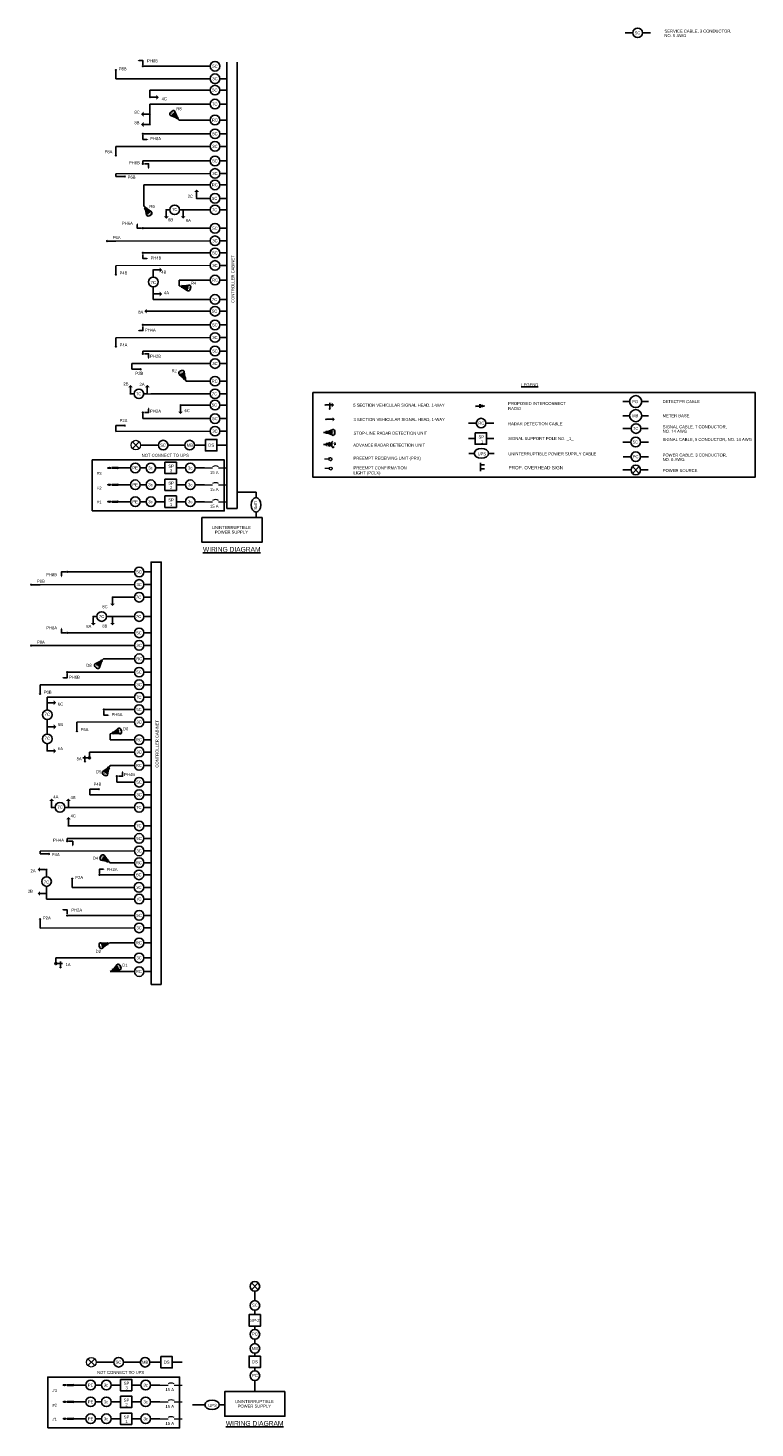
# Model space of a CAD drawing. Header units: feet. Extents: x -492 to 1495683, y -198 to 337262.
# Tile 22 of 38: x 125 to 156, y -198 to -140. Entities that reach past the tile are written whole.
import ezdxf
from ezdxf.enums import TextEntityAlignment as Align

# ---------------------------------------------------------------- set-up
doc = ezdxf.new("R2010")
doc.units = ezdxf.units.FT
doc.header["$MEASUREMENT"] = 0
doc.linetypes.add('OhDOT_USTN2', pattern=[0.11, 0.069, -0.041])
for name, color, linetype in [('BORDER', 7, 'Continuous'), ('LT_P_Luminaires', 2, 'Continuous'), ('SG_P_Detection', 24, 'Continuous'), ('SG_P_Heads', 2, 'Continuous'), ('SG_P_Interconnect_Cable', 7, 'interconnectpr'), ('SG_P_Text', 7, 'Continuous'), ('SG_X_Detection', 24, 'OhDOT_USTN2'), ('SH_Data', 7, 'Continuous'), ('ST_Details', 4, 'Continuous'), ('TEXT-DED', 10, 'Continuous')]:
    doc.layers.add(name, color=color, linetype=linetype)
doc.layers.add('SG_P_Heads (Construction)', color=2, linetype='Continuous', lineweight=13)
doc.styles.add('Slanted', font='font31.shx', dxfattribs={"height": 0.14})
doc.styles.add('Slanted-Normal', font='font31.shx', dxfattribs={"height": 0.14})
doc.styles.add('Slanted-Normal LS 0.50', font='ISO_FONTRIGHT.shx', dxfattribs={"height": 0.14})
doc.linetypes.add('interconnectpr', pattern='A,1.95,-0.05,["TR",Slanted,S=1,R=0,X=0,Y=-0.06],-0.25,1.95', length=4.2)

# ---------------------------------------------------------------- blocks, each defined once
blk = doc.blocks.new('SHSWP')
at = {"layer": 'ST_Details'}
h = blk.add_hatch(color=1, dxfattribs=at)
edge = h.paths.add_edge_path()
edge.add_arc((0, 0), 0.04, 0, 360)
at = {"layer": 'ST_Details', "color": 1}
blk.add_line((0.04, 0), (0.27, 0), dxfattribs=at)
at = {"layer": 'ST_Details', "color": 1, "extrusion": (0, 0, -1)}
blk.add_solid([(-0.27, 0.1), (-0.37, 0), (-0.27, -0.1)], dxfattribs=at)
blk = doc.blocks.new('SG_DET_SB_RADARP')
at = {"layer": 'SG_P_Detection'}
h = blk.add_hatch(color=256, dxfattribs=at)
edge = h.paths.add_edge_path()
edge.add_line((0.243, 0.12), (0.037, 0.037))
edge.add_line((0.037, 0.037), (0.037, -0.038))
edge.add_line((0.037, -0.038), (0.243, -0.12))
edge.add_ellipse((0.262, 0), major_axis=(0, -0.124), ratio=0.621318, start_angle=194.0157, end_angle=345.96516, ccw=False)
for p, q in [((-0.144, 0), (-0.038, 0)), ((0.037, 0.037), (0.243, 0.12)), ((0.037, -0.038), (0.243, -0.12))]:
    blk.add_line(p, q, dxfattribs=at)
at = {"layer": 'SG_P_Detection', "flags": 128}
blk.add_lwpolyline([(-0.038, 0.037), (-0.038, -0.038), (0.037, -0.038), (0.037, 0.037), (-0.038, 0.037)], close=True, dxfattribs=at)
at = {"layer": 'SG_P_Detection'}
blk.add_ellipse((0.262, 0), major_axis=(0, -0.124), ratio=0.621318, dxfattribs=at)
at = {"layer": 'SG_P_Detection', "extrusion": (0, 0, -1)}
blk.add_solid([(0.037, 0.037), (0.037, -0.038), (-0.038, 0.037), (-0.038, -0.038)], dxfattribs=at)
at = {"layer": 'SG_P_Detection', "insert": (0.257, -0.023), "char_height": 0.14, "attachment_point": 5, "line_spacing_factor": 0.6, "style": 'Slanted-Normal LS 0.50'}
blk.add_mtext('\\FISO_FONTLEFT;S', dxfattribs=at)
blk = doc.blocks.new('*U1088')
at = {"layer": 'SG_P_Text'}
for p, q in [((-0.141, 0.141), (0.141, -0.141)), ((-0.141, -0.141), (0.141, 0.141))]:
    blk.add_line(p, q, dxfattribs=at)
at = {"layer": 'SG_P_Text', "color": 7, "linetype": 'Continuous', "lineweight": 13}
blk.add_circle((0, 0), 0.2, dxfattribs=at)
blk = doc.blocks.new('CSMP')
at = {"layer": 'LT_P_Luminaires', "linetype": 'Continuous', "lineweight": 0}
h = blk.add_hatch(color=1, dxfattribs=at)
edge = h.paths.add_edge_path()
edge.add_arc((0, 0), 0.055, 0, 360)
at = {"layer": 'LT_P_Luminaires', "lineweight": 35}
h = blk.add_hatch(color=1, dxfattribs=at)
edge = h.paths.add_edge_path()
edge.add_ellipse((0.35, 0), major_axis=(0.1, 0), ratio=0.5, start_angle=0, end_angle=360)
at = {"layer": 'LT_P_Luminaires', "color": 1, "lineweight": 35}
blk.add_line((0, 0), (0.25, 0), dxfattribs=at)
blk = doc.blocks.new('PED1P')
at = {"layer": 'SG_P_Heads (Construction)', "color": 2, "linetype": 'Continuous', "lineweight": 30}
blk.add_point((0, 0), dxfattribs=at)
at = {"layer": 'ST_Details', "color": 1, "flags": 128}
blk.add_lwpolyline([(0.06, 0), (0.235, 0), (0.235, -0.15)], dxfattribs=at)
at = {"layer": 'ST_Details', "color": 1, "extrusion": (0, 0, -1)}
blk.add_solid([(-0.27, -0.15), (-0.2, -0.15), (-0.235, -0.22)], dxfattribs=at)
blk = doc.blocks.new('PEDPBP')
at = {"layer": 'ST_Details'}
blk.add_hatch(color=1, dxfattribs=at).paths.add_polyline_path([(0.18, 0.028), (0.18, -0.028, 0.999997)])
at = {"layer": 'ST_Details', "color": 1}
blk.add_line((0, 0), (0.18, 0), dxfattribs=at)
blk = doc.blocks.new('*U1092')
at = {"layer": 'SG_P_Text'}
for p, q in [((-0.141, 0.141), (0.141, -0.141)), ((-0.141, -0.141), (0.141, 0.141))]:
    blk.add_line(p, q, dxfattribs=at)
at = {"layer": 'SG_P_Text', "color": 7, "linetype": 'Continuous', "lineweight": 13}
blk.add_circle((0, 0), 0.2, dxfattribs=at)
blk = doc.blocks.new('SHSW5P')
at = {"layer": 'ST_Details'}
h = blk.add_hatch(color=1, dxfattribs=at)
edge = h.paths.add_edge_path()
edge.add_arc((0, 0), 0.04, 0, 360)
at = {"layer": 'ST_Details', "color": 1}
for p, q in [((0.04, 0), (0.27, 0)), ((0.189, 0.086), (0.189, -0.149))]:
    blk.add_line(p, q, dxfattribs=at)
at = {"layer": 'ST_Details', "color": 1, "extrusion": (0, 0, -1)}
for points in [[(-0.27, 0.1), (-0.37, 0), (-0.27, -0.1)], [(-0.255, -0.149), (-0.188, -0.216), (-0.121, -0.149)]]:
    blk.add_solid(points, dxfattribs=at)
blk = doc.blocks.new('ADVANCED DETECTION')
at = {"layer": 'SG_X_Detection'}
h = blk.add_hatch(color=256, dxfattribs=at)
edge = h.paths.add_edge_path()
edge.add_line((2.03, 4.42), (1.12, 1.92))
edge.add_line((1.12, 1.92), (1.79, 1.31))
edge.add_line((1.79, 1.31), (4.18, 2.48))
edge.add_ellipse((3.26, 3.62), major_axis=(1.11, -1), ratio=0.621318, start_angle=194.0157, end_angle=345.96516, ccw=False)
for p, q in [((0, 0), (0.85, 0.95)), ((1.12, 1.92), (2.03, 4.42)), ((1.79, 1.31), (4.18, 2.48))]:
    blk.add_line(p, q, dxfattribs=at)
at = {"layer": 'SG_X_Detection', "flags": 128}
blk.add_lwpolyline([(0.52, 1.25), (1.19, 0.65), (1.79, 1.31), (1.12, 1.92), (0.52, 1.25)], close=True, dxfattribs=at)
at = {"layer": 'SG_X_Detection'}
blk.add_ellipse((3.26, 3.62), major_axis=(1.11, -1), ratio=0.621318, dxfattribs=at)
at = {"layer": 'SG_X_Detection', "extrusion": (0, 0, -1)}
blk.add_solid([(-0.52, 1.25), (-1.19, 0.65), (-1.12, 1.92), (-1.79, 1.31)], dxfattribs=at)
at = {"layer": 'SG_X_Detection', "insert": (3.42, 3.38), "char_height": 1.68, "attachment_point": 5, "rotation": 48.02848, "line_spacing_factor": 0.6, "style": 'Slanted-Normal LS 0.50'}
blk.add_mtext('{\\Fiso_fontleft|c0;D}', dxfattribs=at)
blk = doc.blocks.new('*U1097')
at = {"layer": 'SG_P_Heads (Construction)', "flags": 128}
for points in [[(1.5, 0.01), (0, 0)], [(1.64, 0.36), (1.5, 0.5)], [(2, 0.51), (2, 0.71)], [(2.35, 0.36), (2.49, 0.51)], [(2.5, 0.01), (2.7, 0.01)], [(1.65, -0.35), (1.51, -0.49)], [(2, -0.49), (2, -0.69)], [(2.36, -0.34), (2.5, -0.48)]]:
    blk.add_lwpolyline(points, dxfattribs=at)
at = {"layer": 'SG_P_Heads (Construction)'}
blk.add_circle((2, 0.01), 0.5, dxfattribs=at)
blk = doc.blocks.new('SG_SSRADIO_P')
at = {"layer": 'SG_P_Interconnect_Cable', "linetype": 'Continuous', "lineweight": 30}
for p, q in [((0, 0), (0.35, 0)), ((0.19, -0.075), (0.19, 0.075)), ((0.27, -0.045), (0.27, 0.045)), ((0.35, 0.02), (0.35, -0.02))]:
    blk.add_line(p, q, dxfattribs=at)

msp = doc.modelspace()

# ---------------------------------------------------------------- hatches: boundary and pattern name
at = {"layer": 'ST_Details'}
h = msp.add_hatch(color=1, dxfattribs=at)
edge = h.paths.add_edge_path()
edge.add_line((129.171, -168.84883), (128.99743, -168.98694))
edge.add_line((128.99743, -168.98694), (129.01892, -169.05879))
edge.add_line((129.01892, -169.05879), (129.23976, -169.07926))
edge.add_ellipse((129.22326, -168.95871), major_axis=(0.03545, -0.11875), ratio=0.62131844, start_angle=194.0156981, end_angle=345.965162, ccw=False)
h = msp.add_hatch(color=1, dxfattribs=at)
edge = h.paths.add_edge_path()
edge.add_arc((127.96978, -170.06988), 0.04, 180, 540, ccw=False)
h = msp.add_hatch(color=1, dxfattribs=at)
edge = h.paths.add_edge_path()
edge.add_line((128.49973, -177.98489), (128.6733, -177.84678))
edge.add_line((128.6733, -177.84678), (128.65181, -177.77493))
edge.add_line((128.65181, -177.77493), (128.43097, -177.75446))
edge.add_ellipse((128.44747, -177.87501), major_axis=(-0.03545, 0.11875), ratio=0.62131844, start_angle=194.0156981, end_angle=345.965162, ccw=False)
h = msp.add_hatch(color=1, dxfattribs=at)
edge = h.paths.add_edge_path()
edge.add_arc((126.57625, -178.61763), 0.04, 0, 360)

# ---------------------------------------------------------------- linework, layer by layer
at = {"layer": 'SG_P_Heads (Construction)', "flags": 128}
msp.add_lwpolyline([(137.93657, -158.06122), (137.74908, -158.06208)], dxfattribs=at)
at = {"layer": 'SG_P_Heads (Construction)'}
msp.add_circle((137.99907, -158.06093), 0.0625, dxfattribs=at)
at = {"layer": 'SH_Data', "color": 3}
for p, q in [((133.67939, -141.17957), (133.67939, -159.72532)), ((134.10451, -159.72532), (134.10451, -141.17957)), ((133.67939, -159.72532), (134.10451, -159.72532)), ((130.52879, -179.48428), (130.9539, -179.48428))]:
    msp.add_line(p, q, dxfattribs=at)
at = {"layer": 'SH_Data', "lineweight": 13}
for p, q in [((132.98597, -149.62444), (129.06766, -149.63414)), ((130.37365, -154.95574), (130.52365, -154.95574)), ((132.74556, -158.03468), (133.08748, -158.03468)), ((133.33748, -158.03468), (133.67939, -158.03468)), ((132.74556, -158.73256), (133.08748, -158.73256)), ((133.33748, -158.73256), (133.67939, -158.73256)), ((132.74556, -159.43542), (133.08748, -159.43542)), ((133.33748, -159.43542), (133.67939, -159.43542)), ((129.83537, -168.58829), (127.44898, -168.59799)), ((130.89352, -196.12351), (131.23544, -196.12351)), ((131.48544, -196.12351), (131.82736, -196.12351)), ((130.89352, -196.82139), (131.23544, -196.82139)), ((131.48544, -196.82139), (131.82736, -196.82139)), ((130.89352, -197.52425), (131.23544, -197.52425)), ((131.48544, -197.52425), (131.82736, -197.52425))]:
    msp.add_line(p, q, dxfattribs=at)
at = {"layer": 'SH_Data', "color": 3, "flags": 128}
msp.add_lwpolyline([(137.2593, -154.89426), (155.63085, -154.89426), (155.63085, -158.42042), (137.2593, -158.42042)], close=True, dxfattribs=at)
at = {"layer": 'SH_Data', "lineweight": 13, "flags": 128}
for points in [[(133.33748, -157.98468, 0.27689648), (133.08748, -157.98468)], [(133.33748, -158.68256, 0.27689648), (133.08748, -158.68256)], [(133.33748, -159.38542, 0.27689648), (133.08748, -159.38542)], [(131.48544, -196.07351, 0.27689648), (131.23544, -196.07351)], [(131.48544, -196.77139, 0.27689648), (131.23544, -196.77139)], [(131.48544, -197.47425, 0.27689648), (131.23544, -197.47425)]]:
    msp.add_lwpolyline(points, format="xyb", dxfattribs=at)
at = {"layer": 'SH_Data', "color": 3}
msp.add_lwpolyline([(130.9539, -179.48428), (130.9539, -161.94246), (130.52879, -161.94246), (130.52879, -179.48428)], dxfattribs=at)
at = {"layer": 'ST_Details'}
for p, q in [((150.55441, -139.96196), (150.22734, -139.96196)), ((151.28148, -139.96196), (150.95441, -139.96196)), ((132.98597, -141.86982), (129.06766, -141.87952)), ((132.98597, -141.35028), (130.19294, -141.35028)), ((132.98597, -142.34139), (130.48597, -142.34139)), ((130.48597, -142.64139), (130.48597, -142.34139)), ((133.67939, -142.34139), (133.38597, -142.34139)), ((130.48597, -143.34139), (130.48597, -142.92149)), ((132.98597, -142.92149), (130.48597, -142.92149)), ((133.67939, -142.92149), (133.38597, -142.92149)), ((130.48597, -143.769), (130.48597, -143.34139)), ((132.98597, -143.58359), (131.70177, -143.58359)), ((133.67939, -143.58359), (133.38597, -143.58359)), ((132.98597, -144.1574), (130.19294, -144.1574)), ((132.98597, -144.67693), (129.06766, -144.68663)), ((132.98597, -145.28385), (130.19294, -145.28385)), ((132.98597, -145.80339), (129.06766, -145.81309)), ((132.98597, -146.27911), (130.23597, -146.27911)), ((130.23597, -146.27911), (130.23597, -147.14163)), ((133.67939, -146.27911), (133.38597, -146.27911)), ((132.98597, -146.83698), (132.42445, -146.83698)), ((133.67939, -146.83698), (133.38597, -146.83698)), ((131.31293, -147.31397), (131.16293, -147.31397)), ((131.71293, -147.31397), (131.86293, -147.31397)), ((132.98597, -147.31397), (131.86293, -147.31397)), ((133.67939, -147.31397), (133.38597, -147.31397)), ((132.98597, -148.08099), (130.19294, -148.08099)), ((132.98597, -148.60052), (129.06766, -148.61022)), ((132.98597, -149.1049), (130.19294, -149.1049)), ((130.62322, -150.50916), (130.62322, -150.80916)), ((132.98597, -150.23129), (131.70177, -150.23129)), ((133.67939, -150.23129), (133.38597, -150.23129)), ((132.98597, -151.03496), (130.62322, -151.03496)), ((133.67939, -151.03496), (133.38597, -151.03496)), ((132.98597, -151.52364), (130.62322, -151.52364)), ((133.67939, -151.52364), (133.38597, -151.52364)), ((132.98597, -152.09669), (130.19294, -152.09669)), ((132.98597, -152.61623), (129.06766, -152.62593)), ((132.98597, -153.17926), (130.19294, -153.17926)), ((132.98597, -153.69879), (129.72686, -153.69879)), ((132.98597, -154.42928), (131.98597, -154.42928)), ((133.67939, -154.42928), (133.38597, -154.42928)), ((129.82365, -154.95574), (129.67365, -154.95574)), ((130.22365, -154.95574), (130.37365, -154.95574)), ((132.98597, -154.95574), (130.52365, -154.95574)), ((133.67939, -154.95574), (133.38597, -154.95574)), ((132.98597, -155.421), (131.75481, -155.421)), ((133.67939, -155.421), (133.38597, -155.421)), ((150.4209, -155.28025), (150.14383, -155.28025)), ((151.19797, -155.28025), (150.9209, -155.28025)), ((132.98597, -155.98697), (130.19294, -155.98697)), ((144.04689, -156.17307), (143.71981, -156.17307)), ((144.77396, -156.17307), (144.44689, -156.17307)), ((150.48195, -156.39696), (150.13614, -156.39696)), ((150.4209, -155.86312), (150.14383, -155.86312)), ((151.19029, -156.39696), (150.88195, -156.39696)), ((151.19797, -155.86312), (150.9209, -155.86312)), ((132.98597, -156.5065), (129.06766, -156.51621)), ((143.99921, -156.81258), (143.7255, -156.81258)), ((144.77965, -156.81258), (144.47287, -156.81258)), ((150.4709, -156.95946), (150.14383, -156.95946)), ((151.19797, -156.95946), (150.8709, -156.95946)), ((130.09786, -157.08684), (130.83469, -157.0869)), ((131.23469, -157.0869), (131.93469, -157.0869)), ((143.95754, -157.42783), (143.73046, -157.42783)), ((144.78461, -157.42783), (144.55754, -157.42783)), ((150.47562, -157.56842), (150.14855, -157.56842)), ((151.20269, -157.56842), (150.87562, -157.56842)), ((130.07243, -158.03475), (130.32243, -158.03475)), ((150.47719, -158.11842), (150.13138, -158.11842)), ((150.53577, -157.977), (150.81861, -158.25984)), ((150.53577, -158.25984), (150.81861, -157.977)), ((151.18552, -158.11842), (150.87719, -158.11842)), ((130.07243, -158.73263), (130.32243, -158.73263)), ((130.07243, -159.43549), (130.32243, -159.43549)), ((129.83537, -162.35407), (127.04233, -162.35407)), ((129.83537, -162.8736), (125.91706, -162.88331)), ((129.83537, -163.40321), (128.92787, -163.40321)), ((130.52879, -163.40321), (130.23537, -163.40321)), ((128.27787, -164.20507), (128.12787, -164.20507)), ((129.83537, -164.20507), (128.67787, -164.20507)), ((130.52879, -164.20507), (130.23537, -164.20507)), ((129.83537, -164.88318), (127.04233, -164.88318)), ((129.83537, -165.40271), (125.91706, -165.41241)), ((129.83537, -165.95869), (128.55117, -165.95869)), ((130.52879, -165.95869), (130.23537, -165.95869)), ((129.83537, -166.51632), (127.04233, -166.51632)), ((129.83537, -167.03585), (125.91706, -167.04556)), ((129.83537, -167.56042), (126.21785, -167.56042)), ((126.21785, -168.08622), (126.21785, -167.78622)), ((130.52879, -167.56042), (130.23537, -167.56042)), ((129.83537, -168.06876), (128.57425, -168.06876)), ((126.21785, -169.08622), (126.21785, -168.78622)), ((129.83537, -169.32399), (128.83537, -169.32399)), ((130.52879, -169.32399), (130.23537, -169.32399)), ((129.83537, -169.83409), (127.96978, -169.83409)), ((129.83537, -170.3872), (128.83537, -170.3872)), ((130.52879, -170.3872), (130.23537, -170.3872)), ((129.83537, -171.08667), (129.11197, -171.08667)), ((129.83537, -171.6062), (127.9867, -171.61078)), ((126.54322, -172.13212), (126.39322, -172.13212)), ((126.94322, -172.13212), (127.09322, -172.13212)), ((129.83537, -172.13212), (127.09322, -172.13212)), ((130.52879, -172.13212), (130.23537, -172.13212)), ((129.83537, -172.9006), (127.09322, -172.9006)), ((130.52879, -172.9006), (130.23537, -172.9006)), ((129.83537, -173.42044), (127.04233, -173.42044)), ((129.83537, -173.93998), (125.91706, -173.94968)), ((129.83537, -174.42973), (128.83537, -174.42973)), ((130.52879, -174.42973), (130.23537, -174.42973)), ((129.82553, -174.93441), (128.38304, -174.93441)), ((126.18638, -175.41152), (126.18638, -175.71152)), ((129.82553, -175.45394), (127.25777, -175.46365)), ((129.83537, -175.93732), (126.18638, -175.93732)), ((130.52879, -175.93732), (130.23537, -175.93732)), ((129.83537, -176.61632), (127.04233, -176.61632)), ((129.83537, -177.13586), (125.91706, -177.14556)), ((129.83537, -177.75904), (128.83537, -177.75904)), ((130.52879, -177.75904), (130.23537, -177.75904)), ((129.83537, -178.38184), (126.57625, -178.38184)), ((129.83537, -178.95187), (128.83537, -178.95187)), ((130.52879, -178.95187), (130.23537, -178.95187)), ((134.98579, -191.88279), (134.70294, -192.16563)), ((134.70294, -191.88279), (134.98579, -192.16563)), ((134.84436, -192.22421), (134.84433, -192.61866)), ((134.8443, -193.01866), (134.8443, -193.19948)), ((134.8443, -193.67315), (134.8443, -193.81465)), ((134.8443, -194.21465), (134.8443, -194.39548)), ((128.24582, -195.17567), (128.98266, -195.17573)), ((129.38266, -195.17573), (130.08266, -195.17573)), ((134.8443, -195.39178), (134.8443, -195.53328)), ((128.2204, -196.12359), (128.4704, -196.12359)), ((128.2204, -196.82146), (128.4704, -196.82146)), ((132.7669, -196.94524), (132.53983, -196.94524)), ((133.59398, -196.94524), (133.3669, -196.94524)), ((128.2204, -197.52432), (128.4704, -197.52432))]:
    msp.add_line(p, q, dxfattribs=at)
at = {"layer": 'ST_Details', "color": 1}
for p, q in [((128.83537, -169.07468), (128.93662, -169.0444)), ((128.99751, -168.9872), (129.17045, -168.84958)), ((129.01892, -169.05879), (129.23897, -169.07918)), ((127.92978, -170.06988), (127.69978, -170.06988)), ((127.78053, -169.98404), (127.78053, -170.21904)), ((128.65181, -177.77493), (128.43176, -177.75454)), ((128.67322, -177.84653), (128.50028, -177.98414)), ((128.83537, -177.75904), (128.73411, -177.78932)), ((126.61625, -178.61763), (126.84625, -178.61763)), ((126.7655, -178.5318), (126.7655, -178.7668))]:
    msp.add_line(p, q, dxfattribs=at)
at = {"layer": 'ST_Details', "flags": 128}
for points in [[(133.38597, -141.86982), (133.67939, -141.86982)], [(133.38597, -144.1574), (133.67939, -144.1574)], [(133.38597, -144.67693), (133.67939, -144.67693)], [(130.19294, -145.28385), (130.19294, -145.40213)], [(133.38597, -145.28385), (133.67939, -145.28385)], [(129.06766, -145.81309), (129.06766, -145.9293)], [(133.38597, -145.80339), (133.67939, -145.80339)], [(133.38597, -148.08099), (133.67939, -148.08099)], [(133.38597, -148.60052), (133.67939, -148.60052)], [(133.38597, -149.1049), (133.67939, -149.1049)], [(130.62322, -149.80916), (130.62322, -150.10916)], [(133.38597, -149.62444), (133.67939, -149.62444)], [(131.70177, -150.23129), (131.70177, -150.47122)], [(130.62322, -150.80916), (130.62322, -151.03496)], [(133.38597, -152.09669), (133.67939, -152.09669)], [(133.38597, -152.61623), (133.67939, -152.61623)], [(130.19294, -153.29414), (130.19294, -153.17926)], [(133.38597, -153.17926), (133.67939, -153.17926)], [(129.72686, -153.69879), (129.72686, -153.93794)], [(133.38597, -153.69879), (133.67939, -153.69879)], [(130.19294, -155.73767), (130.19294, -155.98697)], [(129.06766, -156.27705), (129.06766, -156.51621)], [(133.38597, -155.98697), (133.67939, -155.98697)], [(133.38597, -156.5065), (133.67939, -156.5065)], [(132.79177, -157.08689), (132.33469, -157.08689)], [(133.26543, -157.08689), (133.67939, -157.08689)], [(129.14478, -158.03475), (129.67243, -158.03475)], [(132.3592, -158.03468), (132.74556, -158.03468)], [(129.14478, -158.73263), (129.67243, -158.73263)], [(132.3592, -158.73256), (132.74556, -158.73256)], [(134.89253, -159.03852), (134.10451, -159.03852)], [(134.89253, -159.03852), (134.89253, -159.26787)], [(129.14478, -159.43549), (129.67243, -159.43549)], [(132.3592, -159.43542), (132.74556, -159.43542)], [(134.89253, -159.86787), (134.89253, -160.09266)], [(130.23537, -162.35407), (130.52879, -162.35407)], [(130.23537, -162.8736), (130.52879, -162.8736)], [(130.23537, -164.88318), (130.52879, -164.88318)], [(130.23537, -165.40271), (130.52879, -165.40271)], [(130.23537, -166.51632), (130.52879, -166.51632)], [(130.23537, -167.03585), (130.52879, -167.03585)], [(126.21785, -167.78622), (126.21785, -167.56042)], [(126.21785, -168.78622), (126.21785, -168.48622)], [(130.23537, -168.06876), (130.52879, -168.06876)], [(130.23537, -168.58829), (130.52879, -168.58829)], [(128.83537, -169.07468), (128.83537, -169.32399)], [(126.21785, -169.78622), (126.21785, -169.48622)], [(127.96978, -169.83409), (127.96978, -170.06988)], [(130.23537, -169.83409), (130.52879, -169.83409)], [(129.11197, -170.83736), (129.11197, -171.08667)], [(127.9867, -171.37675), (127.9867, -171.6159)], [(130.23537, -171.08667), (130.52879, -171.08667)], [(130.23537, -171.6062), (130.52879, -171.6062)], [(127.04233, -173.42044), (127.04233, -173.53872)], [(130.23537, -173.42044), (130.52879, -173.42044)], [(125.91706, -173.94968), (125.91706, -174.06589)], [(130.23537, -173.93998), (130.52879, -173.93998)], [(126.18638, -174.71152), (126.18638, -175.01152)], [(130.22553, -174.93441), (130.51895, -174.93441)], [(130.22553, -175.45394), (130.51895, -175.45394)], [(126.18638, -175.71152), (126.18638, -175.93732)], [(130.23537, -176.61632), (130.52879, -176.61632)], [(130.23537, -177.13586), (130.52879, -177.13586)], [(126.57625, -178.38184), (126.57625, -178.61763)], [(130.23537, -178.38184), (130.52879, -178.38184)], [(130.93973, -195.17572), (130.48266, -195.17572)], [(131.41339, -195.17572), (131.82736, -195.17572)], [(134.84431, -194.91812), (134.84431, -194.80343)], [(134.8443, -195.93328), (134.84431, -196.3941)], [(127.29275, -196.12359), (127.8204, -196.12359)], [(130.50716, -196.12351), (130.89352, -196.12351)], [(127.29275, -196.82146), (127.8204, -196.82146)], [(130.50716, -196.82139), (130.89352, -196.82139)], [(132.53983, -196.94524), (132.25247, -196.94524)], [(127.29275, -197.52432), (127.8204, -197.52432)], [(130.50716, -197.52425), (130.89352, -197.52425)]]:
    msp.add_lwpolyline(points, dxfattribs=at)
for points in [[(132.79177, -156.85006), (133.26543, -156.85006), (133.26543, -157.32372), (132.79177, -157.32372), (132.79177, -156.85006)], [(143.99921, -156.57574), (144.47287, -156.57574), (144.47287, -157.04941), (143.99921, -157.04941), (143.99921, -156.57574)], [(131.10879, -157.79785), (131.58246, -157.79785), (131.58246, -158.27151), (131.10879, -158.27151), (131.10879, -157.79785)], [(131.10879, -158.49572), (131.58246, -158.49572), (131.58246, -158.96939), (131.10879, -158.96939), (131.10879, -158.49572)], [(131.10879, -159.19858), (131.58246, -159.19858), (131.58246, -159.67225), (131.10879, -159.67225), (131.10879, -159.19858)], [(135.14195, -160.09266), (135.14195, -161.11847), (132.64195, -161.11847), (132.64195, -160.09266), (135.14195, -160.09266)], [(135.08114, -193.19948), (135.08114, -193.67315), (134.60748, -193.67315), (134.60748, -193.19948), (135.08114, -193.19948)], [(130.93973, -194.93889), (131.41339, -194.93889), (131.41339, -195.41256), (130.93973, -195.41256), (130.93973, -194.93889)], [(135.08114, -194.91812), (135.08114, -195.39178), (134.60748, -195.39178), (134.60748, -194.91812), (135.08114, -194.91812)], [(129.25676, -195.88668), (129.73042, -195.88668), (129.73042, -196.36035), (129.25676, -196.36035), (129.25676, -195.88668)], [(136.09431, -196.3941), (136.09431, -197.41991), (133.59431, -197.41991), (133.59431, -196.3941), (136.09431, -196.3941)], [(129.25676, -196.58456), (129.73042, -196.58456), (129.73042, -197.05822), (129.25676, -197.05822), (129.25676, -196.58456)], [(129.25676, -197.28741), (129.73042, -197.28741), (129.73042, -197.76108), (129.25676, -197.76108), (129.25676, -197.28741)]]:
    msp.add_lwpolyline(points, close=True, dxfattribs=at)
at = {"layer": 'ST_Details', "color": 1, "flags": 128}
for points in [[(144.22265, -157.82063), (144.22265, -158.16247)], [(144.22265, -157.90655), (144.3902, -157.90655)], [(144.22265, -158.07655), (144.3902, -158.07655)]]:
    msp.add_lwpolyline(points, dxfattribs=at)
for points in [[(128.92591, -169.00861), (128.94732, -169.0802), (129.01892, -169.05879), (128.99751, -168.9872), (128.92591, -169.00861)], [(128.74482, -177.82512), (128.72341, -177.75352), (128.65181, -177.77493), (128.67322, -177.84653), (128.74482, -177.82512)]]:
    msp.add_lwpolyline(points, close=True, dxfattribs=at)
at = {"layer": 'ST_Details'}
for centre, radius in [((150.75441, -139.96196), 0.2), ((133.18597, -141.35028), 0.2), ((133.18597, -141.86982), 0.2), ((133.18597, -142.34139), 0.2), ((133.18597, -142.92149), 0.2), ((133.18597, -143.58359), 0.2), ((133.18597, -144.1574), 0.2), ((133.18597, -144.67693), 0.2), ((133.18597, -145.28385), 0.2), ((133.18597, -145.80339), 0.2), ((133.18597, -146.27911), 0.2), ((133.18597, -146.83698), 0.2), ((131.51293, -147.31397), 0.2), ((133.18597, -147.31397), 0.2), ((133.18597, -148.08099), 0.2), ((133.18597, -148.60052), 0.2), ((133.18597, -149.1049), 0.2), ((133.18597, -149.62444), 0.2), ((130.62322, -150.30916), 0.2), ((133.18597, -150.23129), 0.2), ((133.18597, -151.03496), 0.2), ((133.18597, -151.52364), 0.2), ((133.18597, -152.09669), 0.2), ((133.18597, -152.61623), 0.2), ((133.18597, -153.17926), 0.2), ((133.18597, -153.69879), 0.2), ((133.18597, -154.42928), 0.2), ((130.02365, -154.95574), 0.2), ((133.18597, -154.95574), 0.2), ((133.18597, -155.421), 0.2), ((150.6709, -155.28025), 0.25), ((133.18597, -155.98697), 0.2), ((150.6709, -155.86312), 0.25), ((133.18597, -156.5065), 0.2), ((144.24689, -156.17307), 0.2), ((150.68195, -156.39696), 0.2), ((131.03469, -157.0869), 0.2), ((132.13469, -157.08689), 0.2), ((150.6709, -156.95946), 0.2), ((150.67562, -157.56842), 0.2), ((129.87243, -158.03475), 0.2), ((130.52243, -158.03468), 0.2), ((132.1592, -158.03468), 0.2), ((150.67719, -158.11842), 0.2), ((129.87243, -158.73263), 0.2), ((130.52243, -158.73256), 0.2), ((132.1592, -158.73256), 0.2), ((129.87243, -159.43549), 0.2), ((130.52243, -159.43542), 0.2), ((132.1592, -159.43542), 0.2), ((130.03537, -162.35407), 0.2), ((130.03537, -162.8736), 0.2), ((130.03537, -163.40321), 0.2), ((128.47787, -164.20507), 0.2), ((130.03537, -164.20507), 0.2), ((130.03537, -164.88318), 0.2), ((130.03537, -165.40271), 0.2), ((130.03537, -165.95869), 0.2), ((130.03537, -166.51632), 0.2), ((130.03537, -167.03585), 0.2), ((130.03537, -167.56042), 0.2), ((130.03537, -168.06876), 0.2), ((126.21785, -168.28622), 0.2), ((130.03537, -168.58829), 0.2), ((126.21785, -169.28622), 0.2), ((130.03537, -169.32399), 0.2), ((130.03537, -169.83409), 0.2), ((130.03537, -170.3872), 0.2), ((130.03537, -171.08667), 0.2), ((130.03537, -171.6062), 0.2), ((126.74322, -172.13212), 0.2), ((130.03537, -172.13212), 0.2), ((130.03537, -172.9006), 0.2), ((130.03537, -173.42044), 0.2), ((130.03537, -173.93998), 0.2), ((130.03537, -174.42973), 0.2), ((126.18638, -175.21152), 0.2), ((130.02553, -174.93441), 0.2), ((130.02553, -175.45394), 0.2), ((130.03537, -175.93732), 0.2), ((130.03537, -176.61632), 0.2), ((130.03537, -177.13586), 0.2), ((130.03537, -177.75904), 0.2), ((130.03537, -178.38184), 0.2), ((130.03537, -178.95187), 0.2), ((134.84436, -192.02421), 0.2), ((134.8443, -192.81866), 0.2), ((134.8443, -194.01465), 0.2), ((134.84431, -194.60343), 0.2), ((129.18266, -195.17573), 0.2), ((130.28266, -195.17572), 0.2), ((128.0204, -196.12359), 0.2), ((128.6704, -196.12351), 0.2), ((130.30716, -196.12351), 0.2), ((134.8443, -195.73328), 0.2), ((128.0204, -196.82146), 0.2), ((128.6704, -196.82139), 0.2), ((130.30716, -196.82139), 0.2), ((128.0204, -197.52432), 0.2), ((128.6704, -197.52425), 0.2), ((130.30716, -197.52425), 0.2)]:
    msp.add_circle(centre, radius, dxfattribs=at)
at = {"layer": 'ST_Details', "color": 1}
for centre in [(127.96978, -170.06988), (126.57625, -178.61763)]:
    msp.add_circle(centre, 0.04, dxfattribs=at)
at = {"layer": 'ST_Details'}
for centre, major_axis in [((144.25754, -157.42783), (0.3, 0)), ((134.89253, -159.56787), (0, -0.3)), ((133.0669, -196.94524), (0.3, 0))]:
    msp.add_ellipse(centre, major_axis=major_axis, ratio=0.66666667, dxfattribs=at)
at = {"layer": 'ST_Details', "color": 1}
for centre, major_axis in [((129.22253, -168.95907), (0.03532, -0.11832)), ((128.4482, -177.87465), (-0.03532, 0.11832))]:
    msp.add_ellipse(centre, major_axis=major_axis, ratio=0.62131844, dxfattribs=at)
at = {"layer": 'ST_Details', "color": 1, "extrusion": (0, 0, -1)}
for points in [[(-128.92591, -169.00861), (-128.94732, -169.0802), (-128.99751, -168.9872), (-129.01892, -169.05879)], [(-127.71495, -170.21871), (-127.78162, -170.28538), (-127.84828, -170.21871)], [(-128.74482, -177.82512), (-128.72341, -177.75352), (-128.67322, -177.84653), (-128.65181, -177.77493)], [(-126.83108, -178.76646), (-126.76442, -178.83313), (-126.69775, -178.76646)]]:
    msp.add_solid(points, dxfattribs=at)

# ---------------------------------------------------------------- block references
at = {"layer": 'SG_P_Detection', "color": 2, "linetype": 'Continuous', "lineweight": 30, "xscale": 2, "yscale": 2, "zscale": 2}
for p, rotation in [((129.06766, -141.87952), 89.99999999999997), ((129.06766, -144.68663), 269.9999999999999), ((129.06766, -148.61022), 180), ((129.06766, -149.63414), 270), ((129.06766, -152.62593), 270), ((125.91706, -162.88331), 180), ((125.91706, -165.41241), 180), ((125.91706, -167.04556), 270), ((127.44898, -168.59799), 270), ((127.25777, -175.46365), 89.99999999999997), ((125.91706, -177.14556), 89.99999999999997)]:
    msp.add_blockref('PEDPBP', p, dxfattribs=dict(at, rotation=rotation))
at = {"layer": 'SG_P_Detection'}
for p, rotation in [((131.60094, -143.48139), 134.6171623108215), ((130.3137, -147.26233), 302.7816496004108), ((131.84158, -150.50384), 346.8648252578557), ((131.91768, -154.30299), 118.4035682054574), ((128.45544, -166.06568), 228.1797919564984), ((128.75677, -170.50734), 236.807136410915), ((128.71522, -174.35113), 146.807136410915), ((128.96165, -178.88358), 28.40356820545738)]:
    msp.add_blockref('SG_DET_SB_RADARP', p, dxfattribs=dict(at, rotation=rotation))
at = {"layer": 'SG_P_Detection', "color": 2, "linetype": 'Continuous', "lineweight": 30, "xscale": 2, "yscale": 2, "zscale": 2}
for p in [(129.06766, -145.9293), (129.72686, -153.93794), (129.06766, -156.27705), (127.9867, -171.37675), (125.91706, -174.06589)]:
    msp.add_blockref('PEDPBP', p, dxfattribs=at)
at = {"layer": 'SG_P_Detection'}
msp.add_blockref('SG_DET_SB_RADARP', (137.83554, -156.55851), dxfattribs=at)
at = {"layer": 'SG_P_Detection', "xscale": 0.08309640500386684, "yscale": 0.08309640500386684, "zscale": 0.08309640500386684, "rotation": 311.9715161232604}
msp.add_blockref('ADVANCED DETECTION', (137.69627, -157.05781), dxfattribs=at)
at = {"layer": 'SG_P_Heads', "color": 2, "linetype": 'Continuous', "lineweight": 30, "extrusion": (0, 0, -1)}
for p, rotation in [((-130.19294, -141.35028), 90.00000000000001), ((-130.19294, -144.1574), 270), ((-130.19294, -149.1049), 270), ((-130.19294, -155.73767), 180), ((-128.57425, -168.06876), 270), ((-129.11197, -170.83736), 180), ((-127.04233, -176.61632), 90.00000000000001)]:
    msp.add_blockref('PED1P', p, dxfattribs=dict(at, rotation=rotation))
at = {"layer": 'SG_P_Heads', "color": 2, "linetype": 'Continuous', "lineweight": 0}
for p in [(130.48597, -142.64139), (130.62322, -149.80916), (130.62322, -150.80916), (137.8021, -156.01487)]:
    msp.add_blockref('SHSWP', p, dxfattribs=at)
for p, rotation in [((130.48597, -143.34139), 180), ((130.48597, -143.769), 180), ((132.42445, -146.83698), 89.99999999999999), ((131.16293, -147.31397), 270), ((131.86293, -147.31397), 270), ((130.62322, -151.52364), 180), ((129.67365, -154.95574), 89.99999999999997), ((130.37365, -154.95574), 89.99999999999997), ((131.75481, -155.421), 269.9999999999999)]:
    msp.add_blockref('SHSWP', p, dxfattribs=dict(at, rotation=rotation))
at = {"layer": 'SG_P_Heads', "color": 2, "linetype": 'Continuous', "lineweight": 30, "extrusion": (0, 0, -1), "xscale": -1}
for p in [(-130.19294, -145.40213), (-130.19294, -153.29414), (-127.04233, -173.53872)]:
    msp.add_blockref('PED1P', p, dxfattribs=at)
for p, rotation in [((-130.19294, -148.08099), 180), ((-130.19294, -152.09669), 90), ((-127.04233, -164.88318), 180), ((-127.04233, -166.51632), 90), ((-128.38304, -174.93441), 270)]:
    msp.add_blockref('PED1P', p, dxfattribs=dict(at, rotation=rotation))
at = {"layer": 'SG_P_Heads', "color": 2, "linetype": 'Continuous', "lineweight": 13}
msp.add_blockref('SHSW5P', (137.77042, -155.41819), dxfattribs=at)
at = {"layer": 'SG_P_Heads', "color": 2, "linetype": 'Continuous', "lineweight": 30, "extrusion": (0, 0, -1)}
msp.add_blockref('PED1P', (-127.04233, -162.35407), dxfattribs=at)
at = {"layer": 'SG_P_Heads', "color": 2, "linetype": 'Continuous', "lineweight": 0, "xscale": -1}
for p, rotation in [((128.92787, -163.40321), 90.00000000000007), ((128.12787, -164.20507), 90.00000000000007), ((128.92787, -164.20507), 90.00000000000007), ((126.21785, -167.78622), 180), ((126.21785, -168.78622), 180), ((126.21785, -169.78622), 180), ((126.39322, -172.13212), 270), ((127.09322, -172.13212), 270), ((127.09322, -172.9006), 270)]:
    msp.add_blockref('SHSWP', p, dxfattribs=dict(at, rotation=rotation))
for p in [(126.18638, -174.71152), (126.18638, -175.71152)]:
    msp.add_blockref('SHSWP', p, dxfattribs=at)
at = {"layer": 'SG_P_Heads (Construction)', "xscale": 0.125, "yscale": 0.125, "zscale": 0.125}
msp.add_blockref('*U1097', (137.73741, -157.67021), dxfattribs=at)
at = {"layer": 'SG_P_Interconnect_Cable', "linetype": 'Continuous', "lineweight": 30, "zscale": 17.99999999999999, "rotation": 0.3170877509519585}
msp.add_blockref('SG_SSRADIO_P', (144.016, -155.4614), dxfattribs=at)
at = {"layer": 'ST_Details'}
for name, p in [('*U1088', (129.89789, -157.08687)), ('*U1092', (128.04585, -195.1757))]:
    msp.add_blockref(name, p, dxfattribs=at)
at = {"layer": 'ST_Details', "color": 1, "rotation": 180}
for p in [(129.14478, -158.03475), (129.14478, -158.73263), (129.14478, -159.43549), (127.29275, -196.12359), (127.29275, -196.82146), (127.29275, -197.52432)]:
    msp.add_blockref('CSMP', p, dxfattribs=at)

# ---------------------------------------------------------------- texts
at = {"layer": 'ST_Details', "color": 1, "char_height": 0.1394958, "attachment_point": 5, "line_spacing_factor": 0.6, "style": 'Slanted-Normal LS 0.50'}
for insert, rotation in [((129.22402, -168.98289), 16.6486292), ((128.44672, -177.85083), 196.6486292)]:
    msp.add_mtext('{\\Fiso_fontleft|c0;D}', dxfattribs=dict(at, insert=insert, rotation=rotation))
at = {"layer": 'TEXT-DED', "style": 'Slanted-Normal'}
for s, height, p in [('SC', 0.125, (150.74628, -139.96196)), ('5C', 0.125, (133.18415, -141.35028)), ('3C', 0.125, (133.18415, -141.86982)), ('5C', 0.125, (133.17953, -142.34139)), ('7C', 0.125, (133.17953, -142.92149)), ('RC', 0.125, (133.17965, -143.58359)), ('5C', 0.125, (133.18415, -144.1574)), ('3C', 0.125, (133.18415, -144.67693)), ('5C', 0.125, (133.18415, -145.28385)), ('3C', 0.125, (133.18415, -145.80339)), ('RC', 0.125, (133.17854, -146.27911)), ('5C', 0.125, (133.17414, -146.83698)), ('7C', 0.125, (131.51817, -147.30262)), ('7C', 0.125, (133.17414, -147.31397)), ('5C', 0.125, (133.18415, -148.08099)), ('3C', 0.125, (133.18415, -148.60052)), ('5C', 0.125, (133.18415, -149.1049)), ('3C', 0.125, (133.18415, -149.62444)), ('7C', 0.125, (130.62107, -150.33185)), ('RC', 0.125, (133.18683, -150.23129)), ('7C', 0.125, (133.16924, -151.03496)), ('5C', 0.125, (133.16924, -151.52364)), ('5C', 0.125, (133.18415, -152.09669)), ('3C', 0.125, (133.18415, -152.61623)), ('5C', 0.125, (133.18415, -153.17926)), ('3C', 0.125, (133.18415, -153.69879)), ('RC', 0.125, (133.17252, -154.42928)), ('7C', 0.125, (130.0186, -154.95574)), ('7C', 0.125, (133.16209, -154.95574)), ('PG', 0.125, (150.65523, -155.28025)), ('5C', 0.125, (133.16209, -155.421)), ('MB', 0.125, (150.65523, -155.86312)), ('5C', 0.125, (133.18415, -155.98697)), ('RC', 0.125, (144.25532, -156.17307)), ('7C', 0.125, (150.67222, -156.39696)), ('3C', 0.125, (133.18415, -156.5065)), ('5C', 0.125, (150.65513, -156.95946)), ('NOT CONNECT TO UPS', 0.125, (131.11854, -157.51009)), ('SC', 0.125, (131.02311, -157.0869)), ('MB', 0.125, (132.13627, -157.08689)), ('DS', 0.125, (133.03025, -157.08689)), ('PC', 0.125, (150.66749, -157.56842)), ('PE', 0.125, (129.86829, -158.03475)), ('3c', 0.125, (130.50764, -158.03468)), ('3c', 0.125, (132.15865, -158.03468)), ('#3', 0.125, (128.3768, -158.26163)), ('PE', 0.125, (129.86829, -158.73263)), ('3c', 0.125, (130.50764, -158.73256)), ('3c', 0.125, (132.15865, -158.73256)), ('15 A', 0.125, (133.15721, -158.22497)), ('#2', 0.125, (128.3768, -158.87365)), ('15 A', 0.125, (133.15721, -158.92285)), ('#1', 0.125, (128.3768, -159.45259)), ('PE', 0.125, (129.86829, -159.43549)), ('3c', 0.125, (130.50764, -159.43542)), ('3c', 0.125, (132.15865, -159.43542)), ('15 A', 0.125, (133.15721, -159.62571)), ('%%UWIRING DIAGRAM', 0.2, (133.88353, -161.41522)), ('5C', 0.125, (130.03354, -162.35407)), ('7C', 0.125, (130.01148, -163.40321)), ('3C', 0.125, (130.03354, -162.8736)), ('7C', 0.125, (128.47282, -164.20507)), ('7C', 0.125, (130.01148, -164.20507)), ('5C', 0.125, (130.03354, -164.88318)), ('3C', 0.125, (130.03354, -165.40271)), ('RC', 0.125, (130.03622, -165.95869)), ('5C', 0.125, (130.03354, -166.51632)), ('3C', 0.125, (130.03354, -167.03585)), ('7C', 0.125, (130.01863, -167.56042)), ('5C', 0.125, (130.03354, -168.06876)), ('7C', 0.125, (126.2157, -168.26353)), ('3C', 0.125, (130.03354, -168.58829)), ('7C', 0.125, (126.2157, -169.26353)), ('RC', 0.125, (130.02192, -169.32399)), ('3C', 0.125, (130.03354, -169.83409)), ('RC', 0.125, (130.02192, -170.3872)), ('5C', 0.125, (130.03354, -171.08667)), ('7C', 0.125, (126.74846, -172.12077)), ('7C', 0.125, (130.02353, -172.13212)), ('3C', 0.125, (130.03354, -171.6062)), ('7C', 0.125, (130.02353, -172.9006)), ('5C', 0.125, (130.03354, -173.42044)), ('RC', 0.125, (130.02192, -174.42973)), ('3C', 0.125, (130.03354, -173.93998)), ('5C', 0.125, (130.0237, -174.93441)), ('7C', 0.125, (126.18423, -175.23421)), ('3C', 0.125, (130.0237, -175.45394)), ('7C', 0.125, (130.01863, -175.93732)), ('5C', 0.125, (130.03354, -176.61632)), ('3C', 0.125, (130.03354, -177.13586)), ('RC', 0.125, (130.02192, -177.75904)), ('3C', 0.125, (130.03354, -178.38184)), ('RC', 0.125, (130.02192, -178.95187)), ('SC', 0.125, (134.8443, -192.80707)), ('SP-2', 0.125, (134.84431, -193.43797)), ('PC', 0.125, (134.8443, -194.00307)), ('MB', 0.125, (134.84431, -194.60501)), ('SC', 0.125, (129.17107, -195.17573)), ('MB', 0.125, (130.28424, -195.17572)), ('DS', 0.125, (131.17821, -195.17572)), ('DS', 0.125, (134.84431, -195.1566)), ('NOT CONNECT TO UPS', 0.125, (129.2665, -195.59892)), ('PC', 0.125, (134.8443, -195.7217)), ('#3', 0.125, (126.52477, -196.35046)), ('PE', 0.125, (128.01625, -196.12359)), ('3c', 0.125, (128.6556, -196.12351)), ('3c', 0.125, (130.30661, -196.12351)), ('15 A', 0.125, (131.30518, -196.3138)), ('#2', 0.125, (126.52477, -196.96248)), ('PE', 0.125, (128.01625, -196.82146)), ('3c', 0.125, (128.6556, -196.82139)), ('3c', 0.125, (130.30661, -196.82139)), ('15 A', 0.125, (131.30518, -197.01168)), ('#1', 0.125, (126.52477, -197.54143)), ('PE', 0.125, (128.01625, -197.52432)), ('3c', 0.125, (128.6556, -197.52425)), ('3c', 0.125, (130.30661, -197.52425)), ('15 A', 0.125, (131.30518, -197.71454)), ('%%UWIRING DIAGRAM', 0.2, (134.83589, -197.71665))]:
    msp.add_text(s, height=height, dxfattribs=at).set_placement(p, align=Align.MIDDLE_CENTER)
for s, p in [('PH8B', (130.36581, -141.06683)), ('P8B', (129.18803, -141.39557)), ('4C', (130.96909, -142.64139)), ('8C', (129.83751, -143.19609)), ('R8', (131.57994, -143.05146)), ('8B', (129.83751, -143.63496)), ('PH8A', (130.49373, -144.29451)), ('P8A', (128.596, -144.8375)), ('PH6B', (129.61102, -145.29485)), ('P6B', (129.5574, -145.89377)), ('R6', (130.46224, -147.10998)), ('2C', (132.05084, -146.68938)), ('6B', (131.23729, -147.66364)), ('6A', (131.97391, -147.69211)), ('PH6A', (129.3218, -147.81198)), ('P6A', (128.93649, -148.40178)), ('PH4B', (130.50757, -149.25199)), ('P4B', (129.22014, -149.87299)), ('4B', (130.95113, -149.84123)), ('R4', (132.18618, -150.2965)), ('4A', (131.06434, -150.69285)), ('8A', (129.99458, -151.4965)), ('PH4A', (130.2731, -152.24378)), ('P4A', (129.22014, -152.86478)), ('PH2B', (130.49218, -153.33212)), ('P2B', (129.87934, -154.04212)), ('R2', (131.38004, -153.93255)), ('2B', (129.38168, -154.48284)), ('2A', (130.04998, -154.49882)), ('PH2A', (130.49218, -155.60897)), ('6C', (131.92257, -155.5914)), ('P2A', (129.22014, -156.00448)), ('P8B', (125.78588, -162.67486)), ('PH8B', (126.1712, -162.40395)), ('8C', (128.50419, -163.73513)), ('8A', (127.83589, -164.55297)), ('8B', (128.50419, -164.53699)), ('PH8A', (126.1712, -164.61417)), ('P8A', (125.78588, -165.20397)), ('D8', (127.8373, -166.16856)), ('PH6B', (127.12249, -166.66341)), ('P6B', (126.06954, -167.28441)), ('6C', (126.65896, -167.77753)), ('PH6A', (128.88888, -168.21584)), ('6B', (126.66451, -168.62914)), ('P6A', (127.60146, -168.83684)), ('D6', (129.36568, -168.80539)), ('6A', (126.65731, -169.62914)), ('5A', (127.43511, -170.05182)), ('D5', (128.24219, -170.5885)), ('PH4B', (129.41121, -170.70867)), ('P4B', (128.13918, -171.10417)), ('4A', (126.46707, -171.62897)), ('4B', (127.18385, -171.65745)), ('4C', (127.18385, -172.42593)), ('PH4A', (126.46042, -173.43144)), ('P4A', (126.4068, -174.03036)), ('D4', (128.11158, -174.18012)), ('2A', (125.52134, -174.70283)), ('P2A', (127.37813, -174.9797)), ('PH2A', (128.68496, -174.65096)), ('2B', (125.40813, -175.55444)), ('P2A', (126.03742, -176.66161)), ('PH2A', (127.21521, -176.33287)), ('D2', (128.22943, -178.04811)), ('1A', (126.97501, -178.59957)), ('D1', (129.33606, -178.62347))]:
    msp.add_text(s, height=0.125, dxfattribs=at).set_placement(p, align=Align.TOP_LEFT)
for p in [(133.92915, -150.19247), (130.77854, -169.49294)]:
    msp.add_text('CONTROLLER CABINET', height=0.125, rotation=90, dxfattribs=at).set_placement(p, align=Align.MIDDLE_CENTER)
for s, height, p in [('DETECTPR CABLE', 0.125, (151.79066, -155.28025)), ('METER BASE', 0.125, (151.79066, -155.86312)), ('SIGNAL SUPPORT POLE NO. _1_', 0.125, (145.37233, -156.81258)), ('PROP. OVERHEAD SIGN', 0.14, (145.38881, -158.0224))]:
    msp.add_text(s, height=height, dxfattribs=at).set_placement(p, align=Align.MIDDLE_LEFT)
for s, p in [('SP', (144.14145, -156.81071)), ('1', (144.23811, -157.01528))]:
    msp.add_text(s, height=0.125, dxfattribs=at).set_placement(p)
at = {"layer": 'TEXT-DED', "char_height": 0.125, "style": 'Slanted-Normal'}
for s, insert, attachment_point, line_spacing_factor in [('SERVICE CABLE, 3 CONDUCTOR,\\PNO. 6 AWG', (151.86755, -139.98529), 4, 0.9), ('{\\Ffont31|c0;\\LLEGEND}', (145.91302, -154.51525), 1, 1.44), ('RADAR DETECTION CABLE', (145.36664, -156.19641), 4, 0.9), ('SIGNAL CABLE, 7 CONDUCTOR, \\PNO. 14 AWG', (151.79729, -156.42029), 4, 0.9), ('STOP-LINE RADAR DETECTION UNIT', (138.94507, -156.59278), 4, 0.9), ('UPS\\P', (144.27628, -157.45116), 5, 0.6), ('UNINTERRUPTIBLE POWER SUPPLY CABLE', (145.37729, -157.45116), 4, 0.9), ('POWER CABLE, 3 CONDUCTOR,\\PNO. 6 AWG', (151.78876, -157.59176), 4, 0.9), ('POWER SOURCE', (151.79695, -158.14176), 4, 0.9), ('UNINTERRUPTIBLE\\PPOWER SUPPLY', (133.86862, -160.60588), 5, 0.9), ('UPS\\P', (133.08564, -196.96858), 5, 0.6), ('UNINTERRUPTIBLE\\PPOWER SUPPLY', (134.82098, -196.90732), 5, 0.9)]:
    msp.add_mtext(s, dxfattribs=dict(at, insert=insert, attachment_point=attachment_point, line_spacing_factor=line_spacing_factor))
at = {"layer": 'TEXT-DED', "char_height": 0.125, "attachment_point": 4, "line_spacing_factor": 0.9, "style": 'Slanted-Normal'}
for s, insert, width in [('5 SECTION VEHICULAR SIGNAL HEAD, 1-WAY', (138.93219, -155.43708), 4.2369905), ('3 SECTION VEHICULAR SIGNAL HEAD, 1-WAY', (138.94196, -156.034), 4.2369905), ('ADVANCE RADAR DETECTION UNIT', (138.93238, -157.08516), 3.9815512)]:
    msp.add_mtext(s, dxfattribs=dict(at, insert=insert, width=width))
at = {"layer": 'TEXT-DED', "char_height": 0.125, "attachment_point": 1, "style": 'Slanted-Normal'}
for s, insert, width in [('PROPOSED INTERCONNECT \\PRADIO', (145.36926, -155.29552), 4.4138422), ('SIGNAL CABLE, 5 CONDUCTOR, NO. 14 AWG', (151.79066, -156.78787), 3.7177978), ('\\pxt10.08;PREEMPT RECEIVING UNIT (PRX)', (138.94187, -157.56755), 3.2613797), ('\\pxt10.08;PREEMPT CONFIRMATION\\PLIGHT (PCLX)', (138.94187, -157.96826), 2.7711859)]:
    msp.add_mtext(s, dxfattribs=dict(at, insert=insert, width=width))
at = {"layer": 'TEXT-DED', "insert": (134.8692, -159.58661), "char_height": 0.125, "attachment_point": 5, "rotation": 270, "line_spacing_factor": 0.6, "style": 'Slanted-Normal'}
msp.add_mtext('UPS\\P', dxfattribs=at)

# ---------------------------------------------------------------- next in the draw order: texts
at = {"layer": 'TEXT-DED', "char_height": 0.125, "attachment_point": 5, "line_spacing_factor": 0.9, "style": 'Slanted-Normal', "bg_fill": 3, "box_fill_scale": 1.1, "bg_fill_color": 7, "bg_fill_transparency": 0}
for s, insert in [('SP\\P3', (131.36437, -158.05801)), ('SP\\P2', (131.36437, -158.75589)), ('SP\\P1', (131.36437, -159.45875)), ('SP\\P3', (129.51233, -196.14685)), ('SP\\P2', (129.51233, -196.84472)), ('SP\\P1', (129.51233, -197.54758))]:
    msp.add_mtext(s, dxfattribs=dict(at, insert=insert))

# ---------------------------------------------------------------- next in the draw order: linework, layer by layer
at = {"layer": 'BORDER', "flags": 128}
for points in [[(128.08608, -159.81891), (128.08608, -157.70226), (133.57057, -157.70226), (133.57057, -159.81534), (128.08608, -159.81891)], [(126.23404, -197.90774), (126.23404, -195.79109), (131.71854, -195.79109), (131.71854, -197.90417), (126.23404, -197.90774)]]:
    msp.add_lwpolyline(points, dxfattribs=at)
at = {"layer": 'ST_Details', "flags": 128}
for points in [[(130.72243, -158.03468), (131.10879, -158.03468)], [(131.58246, -158.03468), (131.9592, -158.03468)], [(130.72243, -158.73256), (131.10879, -158.73256)], [(131.58246, -158.73256), (131.9592, -158.73256)], [(130.72243, -159.43542), (131.10879, -159.43542)], [(131.58246, -159.43542), (131.9592, -159.43542)], [(128.8704, -196.12351), (129.25676, -196.12351)], [(129.73042, -196.12351), (130.10716, -196.12351)], [(128.8704, -196.82139), (129.25676, -196.82139)], [(129.73042, -196.82139), (130.10716, -196.82139)], [(128.8704, -197.52425), (129.25676, -197.52425)], [(129.73042, -197.52425), (130.10716, -197.52425)]]:
    msp.add_lwpolyline(points, dxfattribs=at)

doc.saveas('drawing.dxf')
